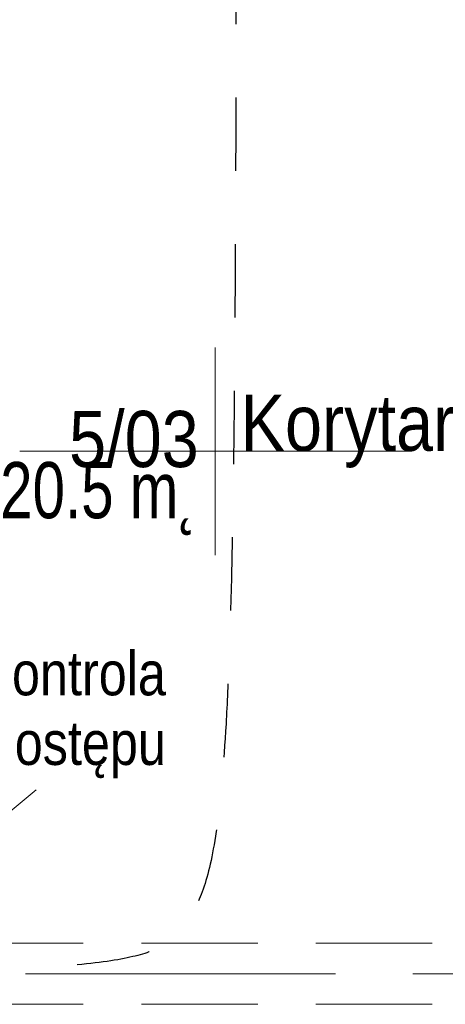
# Model space of a CAD drawing. Header units: centimetres. Extents: x -1631 to 21770, y -8842 to 3590.
# Tile 48 of 87: x 324 to 499, y 396 to 799. Entities that reach past the tile are written whole.
import ezdxf

# ---------------------------------------------------------------- set-up
doc = ezdxf.new("R2010")
doc.units = ezdxf.units.CM
for name, pattern in [('Dash', [60, 30, -30]), ('Oś', [222.25, 127, -31.75, 31.75, -31.75]), ('Ukryte', [71.438, 47.625, -23.813])]:
    doc.linetypes.add(name, pattern=pattern)
for name, color, linetype, lineweight in [('A-AREA-IDEN', 2, 'Continuous', 13), ('A-DETL', 90, 'Continuous', 9), ('A-DETL-HDLN', 90, 'Ukryte', 9), ('G-ANNO-TEXT', 231, 'Continuous', 13), ('S-GRID', 1, 'Continuous', 13)]:
    doc.layers.add(name, color=color, linetype=linetype, lineweight=lineweight)
doc.styles.add('Arial Narrow_6', font='ARIALN.TTF', dxfattribs={"height": 18})
doc.styles.add('Arial_11', font='arial.ttf', dxfattribs={"width": 0.85, "height": 23})

# ---------------------------------------------------------------- blocks, each defined once
blk = doc.blocks.new('METKA_POMIESZCZENIA2 - Rozbudowana krótka - bez ramki-2403173-5_piętro III __10_50 m_ - stan projektowany')
at = {"layer": 'A-AREA-IDEN'}
for p, q in [((0, 0.425), (0, 0)), ((0.0976, 0), (-0.8, 0)), ((-0.8, 0), (0.8, 0)), ((0, 0), (0, -0.425))]:
    blk.add_line(p, q, dxfattribs=at)

msp = doc.modelspace()

# ---------------------------------------------------------------- linework, layer by layer
at = {"layer": 'A-DETL', "linetype": 'Dash', "lineweight": 25}
msp.add_open_spline([(412.84, 1006.95), (412.84, 497.96), (412.84, 435.33), (370.99, 410.92), (291.38, 409.33)], degree=3, knots=[0, 0, 0, 0, 6.781245, 8.866954, 8.866954, 8.866954, 8.866954], dxfattribs=at)
at = {"layer": 'A-DETL-HDLN'}
for p, q in [((-1197.62, 420.83), (1172.38, 420.83)), ((-1197.62, 395.83), (1172.38, 395.83))]:
    msp.add_line(p, q, dxfattribs=at)
at = {"layer": 'G-ANNO-TEXT', "color": 50}
msp.add_line((298.47, 456.82), (330.85, 483.57), dxfattribs=at)
at = {"layer": 'S-GRID', "linetype": 'Oś'}
msp.add_line((1342.46, 408.33), (-1368.76, 408.33), dxfattribs=at)

# ---------------------------------------------------------------- block references
at = {"layer": 'A-AREA-IDEN', "xscale": 99.99999999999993, "yscale": 99.99999999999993, "zscale": 99.99999999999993}
msp.add_blockref('METKA_POMIESZCZENIA2 - Rozbudowana krótka - bez ramki-2403173-5_piętro III __10_50 m_ - stan projektowany', (404.16, 622.16), dxfattribs=at)

# ---------------------------------------------------------------- texts
at = {"layer": 'A-AREA-IDEN', "char_height": 23, "line_spacing_factor": 0.936439, "style": 'Arial_11'}
for s, insert, width, attachment_point in [('\\pt84.99995,169.9999,255.00008,340.00003,424.99998,509.99993,595.00011,680.00006,765.00001,849.99996,934.99991,1020.00009,1105.00004,1189.99999,1274.99994,1359.99989,1445.00007,1530.00002,1614.99997,1699.99992,1785.0001,1870.00005,1955,2039.99995,2124.9999,2210.00008,2295.00003,2379.99998,2464.99993,2550.00011,2635.00006,2720.00001;5/03', (397.51, 615.38), 52.87, 9), ('\\pt84.99995,169.9999,255.00008,340.00003,424.99998,509.99993,595.00011,680.00006,765.00001,849.99996,934.99991,1020.00009,1105.00004,1189.99999,1274.99994,1359.99989,1445.00007,1530.00002,1614.99997,1699.99992,1785.0001,1870.00005,1955,2039.99995,2124.9999,2210.00008,2295.00003,2379.99998,2464.99993,2550.00011,2635.00006,2720.00001;Korytarz', (414.59, 615.38), 100.64, 7), ('\\pt84.99995,169.9999,255.00008,340.00003,424.99998,509.99993,595.00011,680.00006,765.00001,849.99996,934.99991,1020.00009,1105.00004,1189.99999,1274.99994,1359.99989,1445.00007,1530.00002,1614.99997,1699.99992,1785.0001,1870.00005,1955,2039.99995,2124.9999,2210.00008,2295.00003,2379.99998,2464.99993,2550.00011,2635.00006,2720.00001;20.5 m˛', (397.51, 617.77), 91.63, 3)]:
    msp.add_mtext(s, dxfattribs=dict(at, insert=insert, width=width, attachment_point=attachment_point))
at = {"layer": 'G-ANNO-TEXT', "color": 7, "insert": (384.03, 540.29), "char_height": 18, "width": 106.5, "attachment_point": 3, "line_spacing_factor": 0.949189, "style": 'Arial Narrow_6'}
msp.add_mtext('\\pt127.00008,253.99998,381.00006,507.99996,635.00004,761.99994,889.00002,1015.99992,1143,1270.00008,1396.99998,1524.00006,1650.99996,1778.00004,1904.99994,2032.00002,2158.99992,2286,2413.00008,2539.99998,2667.00006,2793.99996,2921.00004,3047.99994,3175.00002,3301.99992,3429,3556.00008,3682.99998,3810.00006,3936.99996,4064.00004;kontrola dostępu', dxfattribs=at)

doc.saveas('drawing.dxf')
